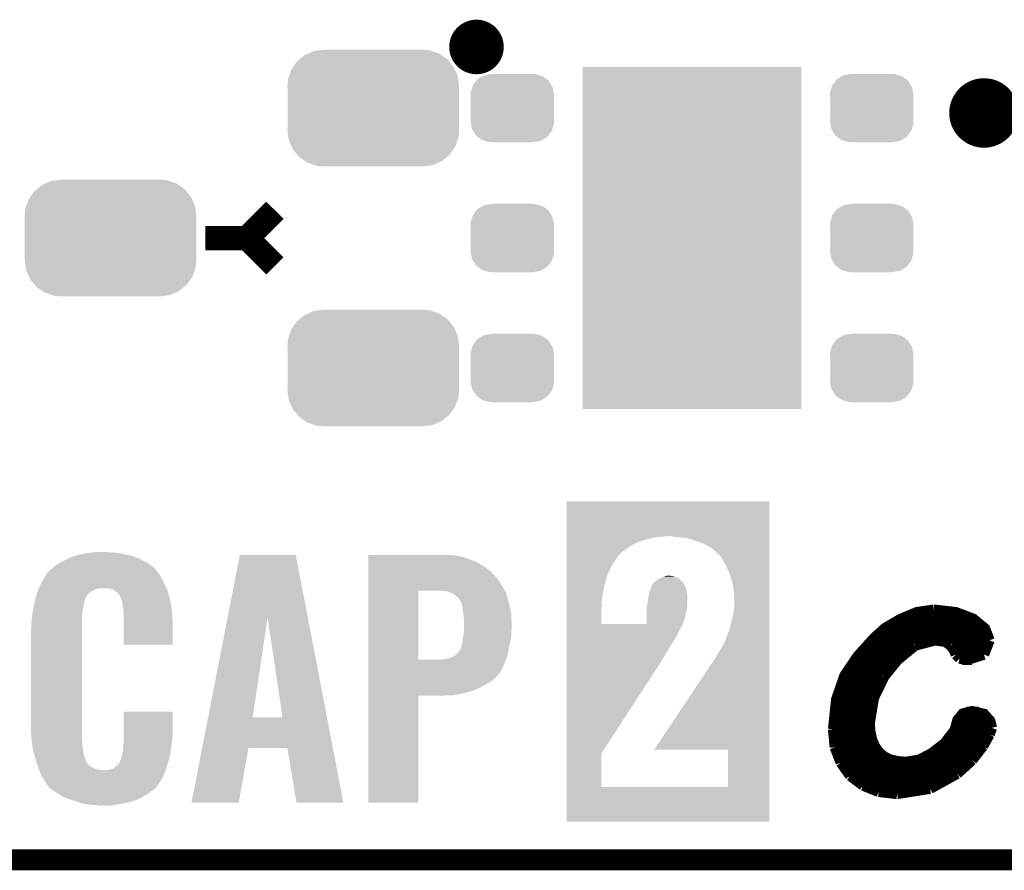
# Model space of a CAD drawing. Extents: x -0.05 to 0.95, y -0.15 to 1.54.
# Tile 10 of 44: x 0.31 to 0.59, y -0.15 to 0.09. Entities that reach past the tile are written whole.
import ezdxf

# ---------------------------------------------------------------- set-up
doc = ezdxf.new("R2010")
doc.units = 0
doc.layers.get('0').update_dxf_attribs({"linetype": 'CONTINUOUS'})
for name, color, linetype in [('HOD_CAP_2_CLICK_V101_GKO', 5, 'CONTINUOUS'), ('HOD_CAP_2_CLICK_V101_GTO', 14, 'CONTINUOUS'), ('HOD_CAP_2_CLICK_V101_GTS', 12, 'CONTINUOUS')]:
    doc.layers.add(name, color=color, linetype=linetype)

# ---------------------------------------------------------------- blocks, each defined once
blk = doc.blocks.new('RECTANGLE_41')
blk.add_solid([(0.0315, 0.0492), (0.0315, -0.0492), (-0.0315, 0.0492), (-0.0315, -0.0492)])
blk = doc.blocks.new('CUSTOM_56')
for points in [[(-0.02116, 0.01409), (-0.01974, 0.01526), (0.0213, 0.01409), (0.01958, 0.01526)], [(-0.01974, 0.01526), (-0.0187, 0.01572), (0.01958, 0.01526), (0.01892, 0.01572)], [(-0.0187, 0.01572), (-0.0171, 0.01642), (0.01892, 0.01572), (0.01682, 0.01642)], [(-0.0171, 0.01642), (-0.01554, 0.01663), (0.01682, 0.01642), (0.01619, 0.01663)], [(-0.01554, 0.01663), (-0.01425, 0.0168), (0.01619, 0.01663), (0.01425, 0.0168)], [(-0.02359, 0.01107), (-0.02303, 0.01188), (0.0235, 0.01107), (0.02314, 0.01188)], [(-0.02303, 0.01188), (-0.02196, 0.01343), (0.02314, 0.01188), (0.02185, 0.01343)], [(-0.02196, 0.01343), (-0.02116, 0.01409), (0.02185, 0.01343), (0.0213, 0.01409)], [(-0.02452, 0.00834), (-0.02421, 0.00925), (0.02443, 0.00834), (0.0243, 0.00925)], [(-0.02421, 0.00925), (-0.02359, 0.01107), (0.0243, 0.00925), (0.0235, 0.01107)], [(-0.0247, 0.0064), (-0.02452, 0.00834), (0.0247, 0.0064), (0.02443, 0.00834)], [(-0.02465, 0.00538), (-0.0247, 0.0064), (0.02465, 0.00538), (0.0247, 0.0064)], [(-0.02465, -0.00538), (-0.02465, 0.00538), (0.02465, -0.00538), (0.02465, 0.00538)], [(-0.0247, -0.0064), (-0.02465, -0.00538), (0.0247, -0.0064), (0.02465, -0.00538)], [(-0.02443, -0.00834), (-0.0247, -0.0064), (0.02452, -0.00834), (0.0247, -0.0064)], [(-0.0243, -0.00925), (-0.02443, -0.00834), (0.02421, -0.00925), (0.02452, -0.00834)], [(-0.0235, -0.01107), (-0.0243, -0.00925), (0.02359, -0.01107), (0.02421, -0.00925)], [(-0.02314, -0.01188), (-0.0235, -0.01107), (0.02303, -0.01188), (0.02359, -0.01107)], [(-0.02185, -0.01343), (-0.02314, -0.01188), (0.02196, -0.01343), (0.02303, -0.01188)], [(-0.0213, -0.01409), (-0.02185, -0.01343), (0.02116, -0.01409), (0.02196, -0.01343)], [(-0.01958, -0.01526), (-0.0213, -0.01409), (0.01974, -0.01526), (0.02116, -0.01409)], [(-0.01892, -0.01572), (-0.01958, -0.01526), (0.0187, -0.01572), (0.01974, -0.01526)], [(-0.01682, -0.01642), (-0.01892, -0.01572), (0.0171, -0.01642), (0.0187, -0.01572)], [(-0.01619, -0.01663), (-0.01682, -0.01642), (0.01554, -0.01663), (0.0171, -0.01642)], [(-0.01425, -0.0168), (-0.01619, -0.01663), (0.01425, -0.0168), (0.01554, -0.01663)]]:
    blk.add_solid(points)
blk = doc.blocks.new('CUSTOM_65')
for points in [[(-0.01003, 0.0083), (-0.00858, 0.00917), (0.0099, 0.0083), (0.00874, 0.00917)], [(-0.00858, 0.00917), (-0.00818, 0.00942), (0.00874, 0.00917), (0.00789, 0.00942)], [(-0.00818, 0.00942), (-0.0062, 0.00977), (0.00789, 0.00942), (0.00666, 0.00977)], [(-0.0062, 0.00977), (-0.00605, 0.0098), (0.00666, 0.00977), (0.00605, 0.0098)], [(-0.00605, 0.0098), (-0.00605, 0.00985), (0.00605, 0.0098), (0.00605, 0.00985)], [(-0.01197, 0.00451), (-0.01152, 0.00603), (0.01189, 0.00451), (0.0116, 0.00603)], [(-0.01152, 0.00603), (-0.01135, 0.00659), (0.0116, 0.00603), (0.01126, 0.00659)], [(-0.01135, 0.00659), (-0.01036, 0.00787), (0.01126, 0.00659), (0.01047, 0.00787)], [(-0.01036, 0.00787), (-0.01003, 0.0083), (0.01047, 0.00787), (0.0099, 0.0083)], [(-0.012, 0.0039), (-0.01197, 0.00451), (0.012, 0.0039), (0.01189, 0.00451)], [(-0.01195, 0.00313), (-0.012, 0.0039), (0.01195, 0.00313), (0.012, 0.0039)], [(-0.01195, -0.00313), (-0.01195, 0.00313), (0.01195, -0.00313), (0.01195, 0.00313)], [(-0.012, -0.0039), (-0.01195, -0.00313), (0.012, -0.0039), (0.01195, -0.00313)], [(-0.01189, -0.00451), (-0.012, -0.0039), (0.01197, -0.00451), (0.012, -0.0039)], [(-0.0116, -0.00603), (-0.01189, -0.00451), (0.01152, -0.00603), (0.01197, -0.00451)], [(-0.01126, -0.00659), (-0.0116, -0.00603), (0.01135, -0.00659), (0.01152, -0.00603)], [(-0.01047, -0.00787), (-0.01126, -0.00659), (0.01036, -0.00787), (0.01135, -0.00659)], [(-0.0099, -0.0083), (-0.01047, -0.00787), (0.01003, -0.0083), (0.01036, -0.00787)], [(-0.00874, -0.00917), (-0.0099, -0.0083), (0.00858, -0.00917), (0.01003, -0.0083)], [(-0.00789, -0.00942), (-0.00874, -0.00917), (0.00818, -0.00942), (0.00858, -0.00917)], [(-0.00666, -0.00977), (-0.00789, -0.00942), (0.0062, -0.00977), (0.00818, -0.00942)], [(-0.00605, -0.0098), (-0.00666, -0.00977), (0.00605, -0.0098), (0.0062, -0.00977)], [(-0.00605, -0.00985), (-0.00605, -0.0098), (0.00605, -0.00985), (0.00605, -0.0098)]]:
    blk.add_solid(points)

msp = doc.modelspace()

# ---------------------------------------------------------------- linework, layer by layer
at = {"layer": 'HOD_CAP_2_CLICK_V101_GKO', "const_width": 0.006}
msp.add_lwpolyline([(-0.05, -0.15), (0.85, -0.15)], dxfattribs=at)
at = {"layer": 'HOD_CAP_2_CLICK_V101_GTO'}
for points, const_width in [([(0.4361, 0.084, 1), (0.4439, 0.084, 1)], 0.0079), ([(0.581, 0.065, 1), (0.591, 0.065, 1)], 0.01)]:
    msp.add_lwpolyline(points, format="xyb", close=True, dxfattribs=dict(at, const_width=const_width))
for points, const_width in [([(0.374, 0.029), (0.382, 0.037)], 0.007), ([(0.362, 0.029), (0.374, 0.029)], 0.007), ([(0.374, 0.029), (0.382, 0.021)], 0.007), ([(0.5426, -0.1124), (0.5435, -0.1038), (0.5459, -0.0969), (0.5497, -0.0913), (0.5544, -0.0861), (0.5575, -0.0833), (0.5619, -0.0807), (0.5667, -0.0787), (0.5715, -0.078)], 0.003), ([(0.5624, -0.0804), (0.5826, -0.0804)], 0.003), ([(0.5715, -0.078), (0.5717, -0.078), (0.5779, -0.0787), (0.5829, -0.0806), (0.5863, -0.0834), (0.5876, -0.0868)], 0.003), ([(0.5574, -0.0834), (0.5863, -0.0834)], 0.003), ([(0.5541, -0.0864), (0.5876, -0.0864)], 0.003), ([(0.5611, -0.0925), (0.5662, -0.0883)], 0.003), ([(0.5662, -0.0883), (0.5719, -0.0868)], 0.003), ([(0.5719, -0.0868), (0.5749, -0.0872)], 0.003), ([(0.5749, -0.0872), (0.5764, -0.0883)], 0.003), ([(0.5764, -0.0883), (0.5773, -0.0895)], 0.003), ([(0.586, -0.0909), (0.5876, -0.0868)], 0.003), ([(0.5513, -0.0894), (0.5645, -0.0894)], 0.003), ([(0.5772, -0.0894), (0.587, -0.0894)], 0.003), ([(0.5773, -0.0895), (0.5779, -0.0909)], 0.003), ([(0.5779, -0.0909), (0.579, -0.092)], 0.003), ([(0.579, -0.092), (0.5809, -0.0925)], 0.003), ([(0.5809, -0.0925), (0.586, -0.0909)], 0.003), ([(0.5488, -0.0924), (0.5612, -0.0924)], 0.003), ([(0.5573, -0.0972), (0.5611, -0.0925)], 0.003), ([(0.5798, -0.0924), (0.5826, -0.0924)], 0.003), ([(0.5468, -0.0954), (0.5586, -0.0954)], 0.003), ([(0.5543, -0.1034), (0.5573, -0.0972)], 0.003), ([(0.5452, -0.0984), (0.5566, -0.0984)], 0.003), ([(0.5441, -0.1014), (0.5551, -0.1014)], 0.003), ([(0.5531, -0.1107), (0.5543, -0.1034)], 0.003), ([(0.5433, -0.1044), (0.554, -0.1044)], 0.003), ([(0.5428, -0.1074), (0.5533, -0.1074)], 0.003), ([(0.5531, -0.1107), (0.5533, -0.1132), (0.5538, -0.1154), (0.5546, -0.1173), (0.5557, -0.1189), (0.5572, -0.1202), (0.559, -0.1211), (0.5611, -0.1216), (0.5635, -0.1218), (0.5673, -0.1212), (0.5708, -0.1194), (0.5746, -0.1165), (0.5776, -0.1126), (0.5784, -0.1097), (0.5799, -0.1079), (0.5826, -0.1072), (0.586, -0.108), (0.5878, -0.11), (0.5883, -0.112)], 0.003), ([(0.5809, -0.1074), (0.5845, -0.1074)], 0.003), ([(0.5426, -0.1104), (0.5531, -0.1104)], 0.003), ([(0.5782, -0.1104), (0.5879, -0.1104)], 0.003), ([(0.5426, -0.1124), (0.5431, -0.1176)], 0.003), ([(0.5426, -0.1134), (0.5533, -0.1134)], 0.003), ([(0.5771, -0.1134), (0.5878, -0.1134)], 0.003), ([(0.5857, -0.1173), (0.5876, -0.1139)], 0.003), ([(0.5876, -0.1139), (0.5883, -0.112)], 0.003), ([(0.5429, -0.1164), (0.5541, -0.1164)], 0.003), ([(0.5431, -0.1176), (0.5448, -0.122)], 0.003), ([(0.5747, -0.1164), (0.5863, -0.1164)], 0.003), ([(0.5826, -0.1213), (0.5857, -0.1173)], 0.003), ([(0.5437, -0.1194), (0.5562, -0.1194)], 0.003), ([(0.5709, -0.1194), (0.5842, -0.1194)], 0.003), ([(0.5448, -0.122), (0.5475, -0.1258)], 0.003), ([(0.545, -0.1224), (0.5816, -0.1224)], 0.003), ([(0.5783, -0.1252), (0.5826, -0.1213)], 0.003), ([(0.5472, -0.1254), (0.578, -0.1254)], 0.003), ([(0.5475, -0.1258), (0.5512, -0.1286)], 0.003), ([(0.5705, -0.1295), (0.5783, -0.1252)], 0.003), ([(0.5509, -0.1284), (0.5731, -0.1284)], 0.003), ([(0.5512, -0.1286), (0.5557, -0.1304)], 0.003), ([(0.5557, -0.1304), (0.561, -0.131)], 0.003), ([(0.561, -0.131), (0.5705, -0.1295)], 0.003)]:
    msp.add_lwpolyline(points, dxfattribs=dict(at, const_width=const_width))
for points in [[(0.4659, -0.0568), (0.4659, -0.0468), (0.5242, -0.0568), (0.5242, -0.0468)], [(0.4659, -0.0468), (0.4659, -0.0468), (0.5242, -0.0468), (0.4659, -0.0468)], [(0.4659, -0.0571), (0.4659, -0.0568), (0.4918, -0.0571), (0.4953, -0.0568)], [(0.4659, -0.0578), (0.4659, -0.0571), (0.4888, -0.0578), (0.4918, -0.0571)], [(0.4659, -0.0586), (0.4659, -0.0578), (0.4863, -0.0586), (0.4888, -0.0578)], [(0.4659, -0.0597), (0.4659, -0.0586), (0.4842, -0.0597), (0.4863, -0.0586)], [(0.4968, -0.057), (0.4961, -0.0568), (0.5242, -0.057), (0.5242, -0.0568)], [(0.4985, -0.0571), (0.4968, -0.057), (0.5242, -0.0571), (0.5242, -0.057)], [(0.5006, -0.0574), (0.4985, -0.0571), (0.5242, -0.0574), (0.5242, -0.0571)], [(0.5028, -0.0581), (0.5006, -0.0574), (0.5242, -0.0581), (0.5242, -0.0574)], [(0.5051, -0.0589), (0.5028, -0.0581), (0.5242, -0.0589), (0.5242, -0.0581)], [(0.5074, -0.06), (0.5051, -0.0589), (0.5242, -0.06), (0.5242, -0.0589)], [(0.32415, -0.0626), (0.3252, -0.0623), (0.3412, -0.0626), (0.33995, -0.0623)], [(0.3252, -0.0623), (0.32648, -0.062), (0.33995, -0.0623), (0.3387, -0.062)], [(0.32648, -0.062), (0.3269, -0.0619), (0.3387, -0.062), (0.3381, -0.0619)], [(0.3269, -0.0619), (0.3287, -0.0616), (0.3381, -0.0619), (0.3363, -0.0616)], [(0.3287, -0.0616), (0.3296, -0.0615), (0.3363, -0.0616), (0.3352, -0.0615)], [(0.3296, -0.0615), (0.3305, -0.0614), (0.3344, -0.0615), (0.3337, -0.0614)], [(0.36839, -0.08021), (0.3719, -0.0622), (0.39146, -0.08021), (0.388, -0.0622)], [(0.3719, -0.0622), (0.3719, -0.0622), (0.388, -0.0622), (0.3719, -0.0622)], [(0.4089, -0.0623), (0.4089, -0.0622), (0.4332, -0.0623), (0.4324, -0.0622)], [(0.4089, -0.0627), (0.4089, -0.0623), (0.4358, -0.0627), (0.4332, -0.0623)], [(0.4659, -0.0608), (0.4659, -0.0597), (0.4827, -0.0608), (0.4842, -0.0597)], [(0.4659, -0.0617), (0.4659, -0.0608), (0.4814, -0.0617), (0.4827, -0.0608)], [(0.4659, -0.0624), (0.4659, -0.0617), (0.4809, -0.0624), (0.4814, -0.0617)], [(0.5093, -0.0617), (0.5074, -0.06), (0.5242, -0.0617), (0.5242, -0.06)], [(0.5101, -0.0625), (0.5093, -0.0617), (0.5242, -0.0625), (0.5242, -0.0617)], [(0.3186, -0.0655), (0.31933, -0.065), (0.34669, -0.0655), (0.346, -0.065)], [(0.31933, -0.065), (0.3202, -0.0644), (0.346, -0.065), (0.34501, -0.0644)], [(0.3202, -0.0644), (0.3213, -0.0639), (0.34501, -0.0644), (0.34419, -0.0639)], [(0.3213, -0.0639), (0.32185, -0.0636), (0.34419, -0.0639), (0.3437, -0.0636)], [(0.32185, -0.0636), (0.3224, -0.0633), (0.3437, -0.0636), (0.34295, -0.0633)], [(0.3224, -0.0633), (0.3238, -0.0627), (0.34295, -0.0633), (0.34145, -0.0627)], [(0.3238, -0.0627), (0.32415, -0.0626), (0.34145, -0.0627), (0.3412, -0.0626)], [(0.4089, -0.0633), (0.4089, -0.0627), (0.4374, -0.0633), (0.4358, -0.0627)], [(0.4089, -0.0639), (0.4089, -0.0633), (0.4392, -0.0639), (0.4374, -0.0633)], [(0.4089, -0.0647), (0.4089, -0.0639), (0.4408, -0.0647), (0.4392, -0.0639)], [(0.4089, -0.0658), (0.4089, -0.0647), (0.4426, -0.0658), (0.4408, -0.0647)], [(0.4659, -0.0627), (0.4659, -0.0624), (0.4806, -0.0627), (0.4809, -0.0624)], [(0.4659, -0.065), (0.4659, -0.0627), (0.4791, -0.065), (0.4806, -0.0627)], [(0.4659, -0.0676), (0.4659, -0.065), (0.4778, -0.0676), (0.4791, -0.065)], [(0.5108, -0.0636), (0.5101, -0.0625), (0.5242, -0.0636), (0.5242, -0.0625)], [(0.5118, -0.0653), (0.5108, -0.0636), (0.5242, -0.0653), (0.5242, -0.0636)], [(0.31554, -0.069), (0.31637, -0.0677), (0.3494, -0.069), (0.3487, -0.0677)], [(0.31637, -0.0677), (0.3165, -0.0675), (0.3487, -0.0677), (0.34853, -0.0675)], [(0.3165, -0.0673), (0.3167, -0.0672), (0.34836, -0.0673), (0.34827, -0.0672)], [(0.3165, -0.0675), (0.3165, -0.0673), (0.34853, -0.0675), (0.34836, -0.0673)], [(0.3167, -0.0672), (0.3169, -0.067), (0.34827, -0.0672), (0.3481, -0.067)], [(0.3169, -0.067), (0.3171, -0.0668), (0.3481, -0.067), (0.348, -0.0668)], [(0.3171, -0.0668), (0.3174, -0.0665), (0.348, -0.0668), (0.34773, -0.0665)], [(0.3174, -0.0665), (0.31824, -0.0658), (0.34773, -0.0665), (0.3471, -0.0658)], [(0.31824, -0.0658), (0.3186, -0.0655), (0.3471, -0.0658), (0.34669, -0.0655)], [(0.4089, -0.0672), (0.4089, -0.0658), (0.4443, -0.0672), (0.4426, -0.0658)], [(0.4089, -0.0688), (0.4089, -0.0672), (0.4458, -0.0688), (0.4443, -0.0672)], [(0.4659, -0.0703), (0.4659, -0.0676), (0.477, -0.0703), (0.4778, -0.0676)], [(0.5126, -0.0672), (0.5118, -0.0653), (0.5242, -0.0672), (0.5242, -0.0653)], [(0.5135, -0.0696), (0.5126, -0.0672), (0.5242, -0.0696), (0.5242, -0.0672)], [(0.3141, -0.0718), (0.31459, -0.0707), (0.3508, -0.0718), (0.3503, -0.0707)], [(0.31459, -0.0707), (0.3149, -0.07), (0.3503, -0.0707), (0.34993, -0.07)], [(0.3149, -0.07), (0.31554, -0.069), (0.34993, -0.07), (0.3494, -0.069)], [(0.4089, -0.0708), (0.4089, -0.0688), (0.4472, -0.0708), (0.4458, -0.0688)], [(0.4089, -0.0725), (0.4089, -0.0708), (0.44812, -0.0725), (0.4472, -0.0708)], [(0.4659, -0.0728), (0.4659, -0.0703), (0.4764, -0.0728), (0.477, -0.0703)], [(0.4904, -0.0711), (0.49068, -0.0707), (0.49995, -0.0711), (0.4997, -0.0707)], [(0.49068, -0.0707), (0.4911, -0.0701), (0.4997, -0.0707), (0.49936, -0.0701)], [(0.4911, -0.0701), (0.49122, -0.07), (0.49936, -0.0701), (0.4993, -0.07)], [(0.49122, -0.07), (0.49133, -0.0699), (0.4993, -0.07), (0.4993, -0.0699)], [(0.49133, -0.0699), (0.49157, -0.0697), (0.4993, -0.0699), (0.499, -0.0697)], [(0.49157, -0.0697), (0.4918, -0.0695), (0.499, -0.0697), (0.4988, -0.0695)], [(0.4918, -0.0695), (0.49263, -0.069), (0.4988, -0.0695), (0.4983, -0.069)], [(0.49263, -0.069), (0.4928, -0.0689), (0.4983, -0.069), (0.49808, -0.0689)], [(0.4928, -0.0689), (0.4936, -0.0686), (0.49808, -0.0689), (0.49742, -0.0686)], [(0.4936, -0.0686), (0.49383, -0.0685), (0.49742, -0.0686), (0.4972, -0.0685)], [(0.49383, -0.0685), (0.4943, -0.0683), (0.4972, -0.0685), (0.4964, -0.0683)], [(0.4943, -0.0683), (0.495, -0.0682), (0.4964, -0.0683), (0.4956, -0.0682)], [(0.514, -0.0724), (0.5135, -0.0696), (0.5242, -0.0724), (0.5242, -0.0696)], [(0.31323, -0.0744), (0.31345, -0.0736), (0.3276, -0.0744), (0.3281, -0.0736)], [(0.31345, -0.0736), (0.31364, -0.0729), (0.3281, -0.0736), (0.3288, -0.0729)], [(0.31364, -0.0729), (0.3137, -0.0727), (0.3288, -0.0729), (0.32925, -0.0727)], [(0.3137, -0.0727), (0.31379, -0.0725), (0.32925, -0.0727), (0.3297, -0.0725)], [(0.31379, -0.0725), (0.31401, -0.072), (0.3297, -0.0725), (0.3306, -0.072)], [(0.31401, -0.072), (0.3141, -0.0718), (0.3306, -0.072), (0.332, -0.0718)], [(0.3344, -0.0719), (0.3327, -0.0718), (0.35084, -0.0719), (0.3508, -0.0718)], [(0.3356, -0.0723), (0.3344, -0.0719), (0.35102, -0.0723), (0.35084, -0.0719)], [(0.33607, -0.0727), (0.3356, -0.0723), (0.3512, -0.0727), (0.35102, -0.0723)], [(0.3363, -0.0729), (0.33607, -0.0727), (0.35125, -0.0729), (0.3512, -0.0727)], [(0.3366, -0.073), (0.3363, -0.0729), (0.35128, -0.073), (0.35125, -0.0729)], [(0.3374, -0.074), (0.3366, -0.073), (0.35154, -0.074), (0.35128, -0.073)], [(0.4089, -0.0924), (0.4089, -0.0725), (0.4233, -0.0924), (0.4233, -0.0725)], [(0.4317, -0.0727), (0.4297, -0.0725), (0.44823, -0.0727), (0.44812, -0.0725)], [(0.4324, -0.073), (0.4317, -0.0727), (0.44839, -0.073), (0.44823, -0.0727)], [(0.4329, -0.0732), (0.4324, -0.073), (0.4485, -0.0732), (0.44839, -0.073)], [(0.4333, -0.0734), (0.4329, -0.0732), (0.44856, -0.0734), (0.4485, -0.0732)], [(0.4335, -0.0736), (0.4333, -0.0734), (0.44862, -0.0736), (0.44856, -0.0734)], [(0.4347, -0.0745), (0.4336, -0.0736), (0.44889, -0.0745), (0.44862, -0.0736)], [(0.4659, -0.0751), (0.4659, -0.0728), (0.4761, -0.0751), (0.4764, -0.0728)], [(0.48954, -0.074), (0.48966, -0.0733), (0.5007, -0.074), (0.5006, -0.0733)], [(0.48966, -0.0733), (0.4897, -0.0731), (0.5006, -0.0733), (0.50056, -0.0731)], [(0.4897, -0.0731), (0.49, -0.0722), (0.50056, -0.0731), (0.50036, -0.0722)], [(0.49, -0.0722), (0.4902, -0.0717), (0.50036, -0.0722), (0.50024, -0.0717)], [(0.4902, -0.0717), (0.4903, -0.0715), (0.50024, -0.0717), (0.5002, -0.0715)], [(0.4903, -0.0715), (0.4904, -0.0713), (0.5002, -0.0715), (0.50008, -0.0713)], [(0.4904, -0.0713), (0.4904, -0.0711), (0.50008, -0.0713), (0.49995, -0.0711)], [(0.5142, -0.0756), (0.514, -0.0724), (0.5242, -0.0756), (0.5242, -0.0724)], [(0.31256, -0.0773), (0.31278, -0.0762), (0.3269, -0.0773), (0.327, -0.0762)], [(0.31278, -0.0762), (0.3129, -0.0756), (0.327, -0.0762), (0.32726, -0.0756)], [(0.3129, -0.0756), (0.31293, -0.0755), (0.32726, -0.0756), (0.3273, -0.0755)], [(0.31293, -0.0755), (0.31312, -0.0748), (0.3273, -0.0755), (0.3274, -0.0748)], [(0.31312, -0.0748), (0.3132, -0.0745), (0.3274, -0.0748), (0.3276, -0.0745)], [(0.3132, -0.0745), (0.31323, -0.0744), (0.3276, -0.0745), (0.3276, -0.0744)], [(0.3378, -0.0751), (0.3374, -0.074), (0.35182, -0.0751), (0.35154, -0.074)], [(0.33791, -0.0754), (0.3378, -0.0751), (0.3519, -0.0754), (0.35182, -0.0751)], [(0.3381, -0.0759), (0.33791, -0.0754), (0.35198, -0.0759), (0.3519, -0.0754)], [(0.3381, -0.0762), (0.3381, -0.0759), (0.35203, -0.0762), (0.35198, -0.0759)], [(0.3384, -0.0779), (0.3381, -0.0762), (0.35232, -0.0779), (0.35203, -0.0762)], [(0.4354, -0.0755), (0.4347, -0.0745), (0.44918, -0.0755), (0.44889, -0.0745)], [(0.43555, -0.0759), (0.4354, -0.0755), (0.4493, -0.0759), (0.44918, -0.0755)], [(0.4357, -0.0763), (0.43555, -0.0759), (0.44939, -0.0763), (0.4493, -0.0759)], [(0.4358, -0.0766), (0.4357, -0.0763), (0.44945, -0.0766), (0.44939, -0.0763)], [(0.4659, -0.0761), (0.4659, -0.0751), (0.476, -0.0761), (0.4761, -0.0751)], [(0.4659, -0.0769), (0.4659, -0.0761), (0.476, -0.0769), (0.476, -0.0761)], [(0.48906, -0.0768), (0.4893, -0.0756), (0.5007, -0.0768), (0.5007, -0.0756)], [(0.4893, -0.0756), (0.4895, -0.0742), (0.5007, -0.0756), (0.5007, -0.0742)], [(0.4895, -0.0742), (0.48954, -0.074), (0.5007, -0.0742), (0.5007, -0.074)], [(0.5142, -0.0771), (0.5142, -0.0756), (0.5242, -0.0771), (0.5242, -0.0756)], [(0.31213, -0.0801), (0.3123, -0.0786), (0.3265, -0.0801), (0.3266, -0.0786)], [(0.3123, -0.0786), (0.31256, -0.0773), (0.3266, -0.0786), (0.3269, -0.0773)], [(0.33843, -0.0784), (0.3384, -0.0779), (0.3524, -0.0784), (0.35232, -0.0779)], [(0.3385, -0.0795), (0.33843, -0.0784), (0.35246, -0.0795), (0.3524, -0.0784)], [(0.4358, -0.0768), (0.4358, -0.0766), (0.4495, -0.0768), (0.44945, -0.0766)], [(0.436, -0.0776), (0.4358, -0.0768), (0.44967, -0.0776), (0.4495, -0.0768)], [(0.4361, -0.0786), (0.436, -0.0776), (0.44989, -0.0786), (0.44967, -0.0776)], [(0.43618, -0.0791), (0.4361, -0.0786), (0.45, -0.0791), (0.44989, -0.0786)], [(0.4364, -0.0804), (0.43618, -0.0791), (0.45004, -0.0804), (0.45, -0.0791)], [(0.4659, -0.0776), (0.4659, -0.0769), (0.4759, -0.0776), (0.476, -0.0769)], [(0.4659, -0.0821), (0.4659, -0.0776), (0.4759, -0.0821), (0.4759, -0.0776)], [(0.489, -0.0771), (0.48906, -0.0768), (0.50064, -0.0771), (0.5007, -0.0768)], [(0.489, -0.0782), (0.489, -0.0771), (0.5004, -0.0782), (0.50064, -0.0771)], [(0.489, -0.0794), (0.489, -0.0782), (0.5002, -0.0794), (0.5004, -0.0782)], [(0.5129, -0.0832), (0.5139, -0.0792), (0.5242, -0.0832), (0.5242, -0.0792)], [(0.5139, -0.0792), (0.514, -0.0781), (0.5242, -0.0792), (0.5242, -0.0781)], [(0.514, -0.0781), (0.5142, -0.0771), (0.5242, -0.0781), (0.5242, -0.0771)], [(0.3119, -0.0823), (0.312, -0.0812), (0.3265, -0.0823), (0.3265, -0.0812)], [(0.312, -0.0812), (0.31213, -0.0801), (0.3265, -0.0812), (0.3265, -0.0801)], [(0.3385, -0.0819), (0.3385, -0.0795), (0.3526, -0.0819), (0.35246, -0.0795)], [(0.3385, -0.088), (0.3385, -0.0819), (0.3526, -0.088), (0.3526, -0.0819)], [(0.36278, -0.109), (0.36839, -0.08021), (0.3756, -0.109), (0.3799, -0.08021)], [(0.3842, -0.109), (0.3799, -0.08021), (0.39699, -0.109), (0.39146, -0.08021)], [(0.4364, -0.0827), (0.4364, -0.0804), (0.4501, -0.0827), (0.45004, -0.0804)], [(0.4659, -0.0822), (0.4659, -0.0821), (0.4993, -0.0822), (0.49934, -0.0821)], [(0.4659, -0.0821), (0.4659, -0.0821), (0.489, -0.0821), (0.4759, -0.0821)], [(0.489, -0.0806), (0.489, -0.0794), (0.4999, -0.0806), (0.5002, -0.0794)], [(0.489, -0.0815), (0.489, -0.0806), (0.4996, -0.0815), (0.4999, -0.0806)], [(0.489, -0.0821), (0.489, -0.0815), (0.49934, -0.0821), (0.4996, -0.0815)], [(0.3118, -0.0841), (0.3119, -0.0833), (0.3265, -0.0841), (0.3265, -0.0833)], [(0.3118, -0.1108), (0.3118, -0.0841), (0.3265, -0.1108), (0.3265, -0.0841)], [(0.3119, -0.0833), (0.3119, -0.0823), (0.3265, -0.0833), (0.3265, -0.0823)], [(0.43622, -0.0854), (0.43638, -0.0845), (0.45, -0.0854), (0.45, -0.0845)], [(0.43638, -0.0845), (0.4364, -0.0844), (0.45, -0.0845), (0.45001, -0.0844)], [(0.4364, -0.0837), (0.4364, -0.0827), (0.4501, -0.0837), (0.4501, -0.0827)], [(0.4364, -0.0844), (0.4364, -0.0837), (0.45001, -0.0844), (0.4501, -0.0837)], [(0.4659, -0.0826), (0.4659, -0.0822), (0.4992, -0.0826), (0.4993, -0.0822)], [(0.4659, -0.0828), (0.4659, -0.0826), (0.499, -0.0828), (0.4992, -0.0826)], [(0.4659, -0.084), (0.4659, -0.0828), (0.4983, -0.084), (0.499, -0.0828)], [(0.4659, -0.0854), (0.4659, -0.084), (0.4977, -0.0854), (0.4983, -0.084)], [(0.5121, -0.0854), (0.5125, -0.0844), (0.5242, -0.0854), (0.5242, -0.0844)], [(0.5125, -0.0844), (0.5128, -0.0838), (0.5242, -0.0844), (0.5242, -0.0838)], [(0.5128, -0.0838), (0.5129, -0.0833), (0.5242, -0.0838), (0.5242, -0.0833)], [(0.5129, -0.0833), (0.5129, -0.0832), (0.5242, -0.0833), (0.5242, -0.0832)], [(0.4357, -0.0884), (0.436, -0.0873), (0.44946, -0.0884), (0.44969, -0.0873)], [(0.436, -0.0873), (0.43608, -0.0863), (0.44969, -0.0873), (0.4499, -0.0863)], [(0.43608, -0.0863), (0.4361, -0.0861), (0.4499, -0.0863), (0.44992, -0.0861)], [(0.4361, -0.0861), (0.43622, -0.0854), (0.44992, -0.0861), (0.45, -0.0854)], [(0.4659, -0.0868), (0.4659, -0.0854), (0.4968, -0.0868), (0.4977, -0.0854)], [(0.4659, -0.0882), (0.4659, -0.0868), (0.496, -0.0882), (0.4968, -0.0868)], [(0.51, -0.0897), (0.5113, -0.0875), (0.5242, -0.0897), (0.5242, -0.0875)], [(0.5113, -0.0875), (0.5121, -0.0854), (0.5242, -0.0875), (0.5242, -0.0854)], [(0.4342, -0.0909), (0.435, -0.0901), (0.44896, -0.0909), (0.44912, -0.0901)], [(0.435, -0.0901), (0.4351, -0.0898), (0.44912, -0.0901), (0.44918, -0.0898)], [(0.4351, -0.0898), (0.4354, -0.0893), (0.44918, -0.0898), (0.44928, -0.0893)], [(0.4354, -0.0893), (0.4356, -0.0887), (0.44928, -0.0893), (0.4494, -0.0887)], [(0.4356, -0.0887), (0.4357, -0.0884), (0.4494, -0.0887), (0.44946, -0.0884)], [(0.4659, -0.0893), (0.4659, -0.0882), (0.4953, -0.0893), (0.496, -0.0882)], [(0.4659, -0.0903), (0.4659, -0.0893), (0.4947, -0.0903), (0.4953, -0.0893)], [(0.4659, -0.0908), (0.4659, -0.0903), (0.4943, -0.0908), (0.4947, -0.0903)], [(0.5093, -0.0908), (0.5097, -0.0903), (0.5242, -0.0908), (0.5242, -0.0903)], [(0.5097, -0.0903), (0.51, -0.0897), (0.5242, -0.0903), (0.5242, -0.0897)], [(0.4089, -0.0938), (0.4089, -0.0924), (0.4479, -0.0938), (0.44844, -0.0924)], [(0.4089, -0.0924), (0.4089, -0.0924), (0.4295, -0.0924), (0.4233, -0.0924)], [(0.4295, -0.0924), (0.4301, -0.0923), (0.44844, -0.0924), (0.44848, -0.0923)], [(0.4301, -0.0923), (0.4311, -0.0922), (0.44848, -0.0923), (0.44852, -0.0922)], [(0.4311, -0.0922), (0.4322, -0.0919), (0.44852, -0.0922), (0.44863, -0.0919)], [(0.4322, -0.0919), (0.4332, -0.0915), (0.44863, -0.0919), (0.44878, -0.0915)], [(0.4332, -0.0915), (0.4337, -0.0912), (0.44878, -0.0915), (0.4489, -0.0912)], [(0.4337, -0.0912), (0.4342, -0.0909), (0.4489, -0.0912), (0.44896, -0.0909)], [(0.4659, -0.0911), (0.4659, -0.0908), (0.4942, -0.0911), (0.4943, -0.0908)], [(0.4659, -0.0928), (0.4659, -0.0911), (0.4932, -0.0928), (0.4942, -0.0911)], [(0.4659, -0.1194), (0.4659, -0.0928), (0.4759, -0.1194), (0.4932, -0.0928)], [(0.5071, -0.0942), (0.5081, -0.0929), (0.5242, -0.0942), (0.5242, -0.0929)], [(0.5081, -0.0929), (0.5088, -0.0918), (0.5242, -0.0929), (0.5242, -0.0918)], [(0.5088, -0.0918), (0.5093, -0.0908), (0.5242, -0.0918), (0.5242, -0.0908)], [(0.4089, -0.0962), (0.4089, -0.0938), (0.4467, -0.0962), (0.4479, -0.0938)], [(0.4089, -0.0972), (0.4089, -0.0962), (0.4458, -0.0972), (0.4467, -0.0962)], [(0.4911, -0.1183), (0.5061, -0.0958), (0.5242, -0.1183), (0.5242, -0.0958)], [(0.5061, -0.0958), (0.5071, -0.0942), (0.5242, -0.0958), (0.5242, -0.0942)], [(0.4089, -0.0981), (0.4089, -0.0972), (0.4449, -0.0981), (0.4458, -0.0972)], [(0.4089, -0.0983), (0.4089, -0.0981), (0.4446, -0.0983), (0.4449, -0.0981)], [(0.4089, -0.0988), (0.4089, -0.0983), (0.4439, -0.0988), (0.4446, -0.0983)], [(0.4089, -0.0995), (0.4089, -0.0988), (0.4426, -0.0995), (0.4439, -0.0988)], [(0.4089, -0.1004), (0.4089, -0.0995), (0.4411, -0.1004), (0.4426, -0.0995)], [(0.4089, -0.1013), (0.4089, -0.1004), (0.4389, -0.1013), (0.4411, -0.1004)], [(0.4089, -0.102), (0.4089, -0.1013), (0.4364, -0.102), (0.4389, -0.1013)], [(0.4089, -0.1026), (0.4089, -0.102), (0.4335, -0.1026), (0.4364, -0.102)], [(0.4089, -0.1027), (0.4089, -0.1026), (0.4301, -0.1027), (0.4335, -0.1026)], [(0.4089, -0.1335), (0.4089, -0.1027), (0.4233, -0.1335), (0.4233, -0.1027)], [(0.4089, -0.1027), (0.4089, -0.1027), (0.4233, -0.1027), (0.4301, -0.1027)], [(0.3385, -0.1148), (0.3385, -0.1073), (0.3526, -0.1148), (0.3526, -0.1073)], [(0.3385, -0.1073), (0.3385, -0.1073), (0.3526, -0.1073), (0.3385, -0.1073)], [(0.36106, -0.1178), (0.36278, -0.109), (0.39868, -0.1178), (0.39699, -0.109)], [(0.36278, -0.109), (0.36278, -0.109), (0.3842, -0.109), (0.3756, -0.109)], [(0.3119, -0.1148), (0.3118, -0.1108), (0.3265, -0.1148), (0.3265, -0.1108)], [(0.31194, -0.1151), (0.3119, -0.1148), (0.3265, -0.1151), (0.3265, -0.1148)], [(0.31205, -0.1159), (0.31194, -0.1151), (0.3266, -0.1159), (0.3265, -0.1151)], [(0.31221, -0.117), (0.31205, -0.1159), (0.3266, -0.117), (0.3266, -0.1159)], [(0.33845, -0.1166), (0.3385, -0.1159), (0.3523, -0.1166), (0.35237, -0.1159)], [(0.3385, -0.1156), (0.3385, -0.1148), (0.3524, -0.1156), (0.3526, -0.1148)], [(0.3385, -0.1159), (0.3385, -0.1156), (0.35237, -0.1159), (0.3524, -0.1156)], [(0.3124, -0.1184), (0.31221, -0.117), (0.32682, -0.1184), (0.3266, -0.117)], [(0.31272, -0.1195), (0.3124, -0.1184), (0.327, -0.1195), (0.32682, -0.1184)], [(0.33822, -0.119), (0.3383, -0.1187), (0.352, -0.119), (0.35204, -0.1187)], [(0.3383, -0.1187), (0.3384, -0.1174), (0.35204, -0.1187), (0.3522, -0.1174)], [(0.3384, -0.1174), (0.33845, -0.1166), (0.3522, -0.1174), (0.3523, -0.1166)], [(0.358, -0.1335), (0.36106, -0.1178), (0.3716, -0.1335), (0.3744, -0.1178)], [(0.36106, -0.1178), (0.36106, -0.1178), (0.3744, -0.1178), (0.3856, -0.1178)], [(0.3882, -0.1335), (0.3856, -0.1178), (0.4017, -0.1335), (0.39868, -0.1178)], [(0.5124, -0.129), (0.5124, -0.1183), (0.5242, -0.129), (0.5242, -0.1183)], [(0.31304, -0.1206), (0.31272, -0.1195), (0.3273, -0.1206), (0.327, -0.1195)], [(0.3133, -0.1215), (0.31304, -0.1206), (0.32763, -0.1215), (0.3273, -0.1206)], [(0.31336, -0.1217), (0.3133, -0.1215), (0.3277, -0.1217), (0.32763, -0.1215)], [(0.31343, -0.1219), (0.31336, -0.1217), (0.3279, -0.1219), (0.3277, -0.1217)], [(0.3369, -0.1226), (0.3374, -0.1217), (0.35106, -0.1226), (0.35134, -0.1217)], [(0.3374, -0.1216), (0.33745, -0.1215), (0.35137, -0.1216), (0.3514, -0.1215)], [(0.3374, -0.1217), (0.3374, -0.1216), (0.35134, -0.1217), (0.35137, -0.1216)], [(0.33745, -0.1215), (0.3376, -0.1212), (0.3514, -0.1215), (0.35147, -0.1212)], [(0.3376, -0.1212), (0.3378, -0.1206), (0.35147, -0.1212), (0.35162, -0.1206)], [(0.3378, -0.1206), (0.338, -0.1198), (0.35162, -0.1206), (0.35181, -0.1198)], [(0.338, -0.1198), (0.33822, -0.119), (0.35181, -0.1198), (0.352, -0.119)], [(0.4659, -0.129), (0.4659, -0.1194), (0.4759, -0.129), (0.4759, -0.1194)], [(0.31349, -0.1221), (0.31343, -0.1219), (0.328, -0.1221), (0.3279, -0.1219)], [(0.31365, -0.1226), (0.31349, -0.1221), (0.3284, -0.1226), (0.328, -0.1221)], [(0.31378, -0.123), (0.31365, -0.1226), (0.3288, -0.123), (0.3284, -0.1226)], [(0.31391, -0.1234), (0.31378, -0.123), (0.3295, -0.1234), (0.3288, -0.123)], [(0.31404, -0.1238), (0.31391, -0.1234), (0.3304, -0.1238), (0.3295, -0.1234)], [(0.3141, -0.124), (0.31404, -0.1238), (0.33113, -0.124), (0.3304, -0.1238)], [(0.31414, -0.1241), (0.3141, -0.124), (0.3315, -0.1241), (0.33113, -0.124)], [(0.31418, -0.1242), (0.31414, -0.1241), (0.3327, -0.1242), (0.3315, -0.1241)], [(0.3149, -0.1259), (0.31418, -0.1242), (0.34984, -0.1259), (0.35056, -0.1242)], [(0.3333, -0.1242), (0.334, -0.1241), (0.35056, -0.1242), (0.3506, -0.1241)], [(0.334, -0.1241), (0.3347, -0.124), (0.3506, -0.1241), (0.35063, -0.124)], [(0.3347, -0.124), (0.3355, -0.1237), (0.35063, -0.124), (0.35072, -0.1237)], [(0.3355, -0.1237), (0.3362, -0.1231), (0.35072, -0.1237), (0.35091, -0.1231)], [(0.3362, -0.1231), (0.3369, -0.1226), (0.35091, -0.1231), (0.35106, -0.1226)], [(0.3154, -0.1266), (0.3149, -0.1259), (0.34954, -0.1266), (0.34984, -0.1259)], [(0.31546, -0.1267), (0.3154, -0.1266), (0.3495, -0.1267), (0.34954, -0.1266)], [(0.3158, -0.1273), (0.31546, -0.1267), (0.34909, -0.1273), (0.3495, -0.1267)], [(0.3161, -0.1277), (0.3158, -0.1273), (0.34882, -0.1277), (0.34909, -0.1273)], [(0.3163, -0.1281), (0.3161, -0.1277), (0.34855, -0.1281), (0.34882, -0.1277)], [(0.3165, -0.1283), (0.3163, -0.1281), (0.34841, -0.1283), (0.34855, -0.1281)], [(0.3165, -0.1284), (0.3165, -0.1283), (0.34834, -0.1284), (0.34841, -0.1283)], [(0.31691, -0.1289), (0.3165, -0.1284), (0.348, -0.1289), (0.34834, -0.1284)], [(0.31715, -0.1292), (0.31691, -0.1289), (0.3478, -0.1292), (0.348, -0.1289)], [(0.3174, -0.1295), (0.31715, -0.1292), (0.34745, -0.1295), (0.3478, -0.1292)], [(0.31785, -0.1298), (0.3174, -0.1295), (0.3471, -0.1298), (0.34745, -0.1295)], [(0.3186, -0.1303), (0.31785, -0.1298), (0.34641, -0.1303), (0.3471, -0.1298)], [(0.31907, -0.1306), (0.3186, -0.1303), (0.346, -0.1306), (0.34641, -0.1303)], [(0.4659, -0.139), (0.4659, -0.129), (0.5242, -0.139), (0.5242, -0.129)], [(0.4659, -0.129), (0.4659, -0.129), (0.5124, -0.129), (0.4759, -0.129)], [(0.32063, -0.1316), (0.31907, -0.1306), (0.3444, -0.1316), (0.346, -0.1306)], [(0.3211, -0.1319), (0.32063, -0.1316), (0.34383, -0.1319), (0.3444, -0.1316)], [(0.32341, -0.1327), (0.3211, -0.1319), (0.3423, -0.1327), (0.34383, -0.1319)], [(0.32572, -0.1335), (0.32341, -0.1327), (0.3397, -0.1335), (0.3423, -0.1327)], [(0.3263, -0.1337), (0.32572, -0.1335), (0.33863, -0.1337), (0.3397, -0.1335)], [(0.3269, -0.1338), (0.3263, -0.1337), (0.3381, -0.1338), (0.33863, -0.1337)], [(0.3287, -0.1341), (0.3269, -0.1338), (0.3363, -0.1341), (0.3381, -0.1338)], [(0.3298, -0.1342), (0.3287, -0.1341), (0.3357, -0.1342), (0.3363, -0.1341)], [(0.3315, -0.1344), (0.3308, -0.1342), (0.3345, -0.1344), (0.3357, -0.1342)], [(0.4017, -0.1335), (0.4017, -0.1335), (0.4017, -0.1335), (0.3882, -0.1335)]]:
    msp.add_solid(points, dxfattribs=at)

# ---------------------------------------------------------------- block references
at = {"layer": 'HOD_CAP_2_CLICK_V101_GTS'}
for name, p in [('CUSTOM_56', (0.4103, 0.0664)), ('RECTANGLE_41', (0.502, 0.029)), ('CUSTOM_65', (0.4503, 0.0664)), ('CUSTOM_65', (0.5537, 0.0664)), ('CUSTOM_56', (0.3347, 0.029)), ('CUSTOM_65', (0.4503, 0.029)), ('CUSTOM_65', (0.5537, 0.029)), ('CUSTOM_56', (0.4103, -0.0084)), ('CUSTOM_65', (0.4503, -0.0084)), ('CUSTOM_65', (0.5537, -0.0084))]:
    msp.add_blockref(name, p, dxfattribs=at)

doc.saveas('drawing.dxf')
